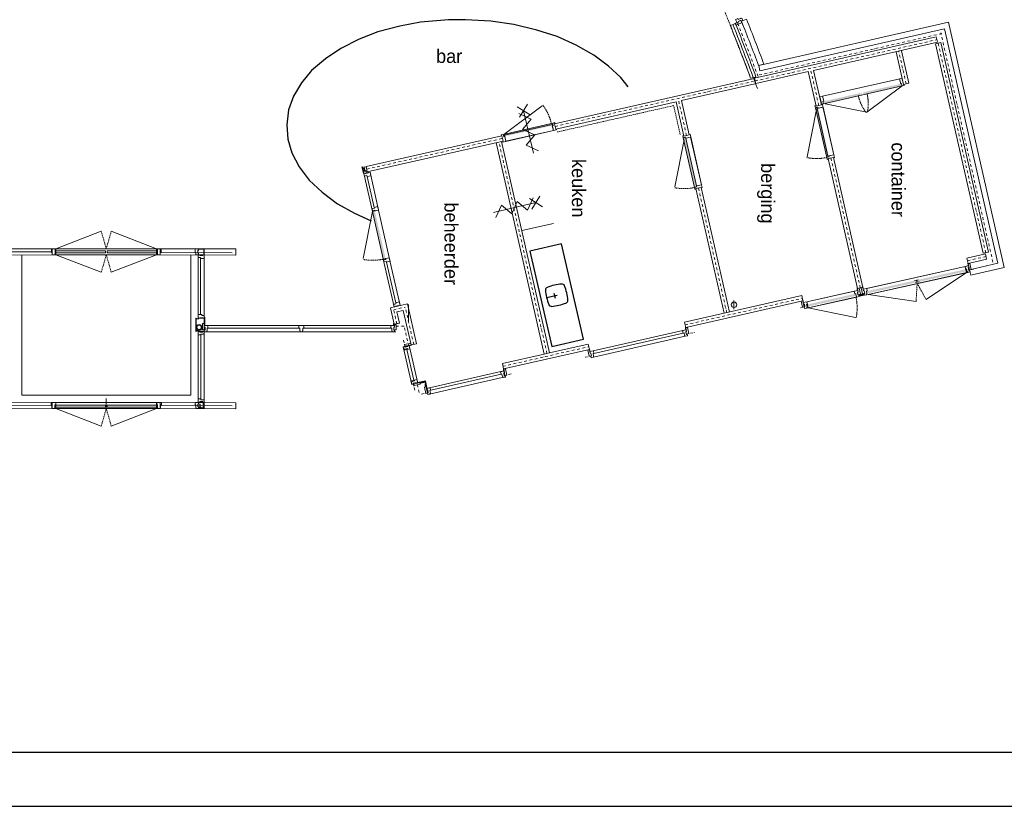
# Model space of a CAD drawing. Extents: x 0 to 84100, y 0 to 59400.
# Tile 4 of 15: x 44946 to 63097, y 0 to 14502. Entities that reach past the tile are written whole.
import ezdxf

# ---------------------------------------------------------------- set-up
doc = ezdxf.new("R2010")
doc.units = 0
doc.header["$LTSCALE"] = 100
for name, pattern in [('DASHDOT', [1, 0.5, -0.25, 0, -0.25]), ('DASHED', [0.75, 0.5, -0.25]), ('HIDDEN', [0.375, 0.25, -0.125])]:
    doc.linetypes.add(name, pattern=pattern)
doc.layers.get('0').update_dxf_attribs({"linetype": 'CONTINUOUS'})
for name, color, linetype in [('AL$1A---_ALGEMEEN', 8, 'CONTINUOUS'), ('AL22----', 7, 'CONTINUOUS'), ('AL73----', 7, 'CONTINUOUS'), ('BL$2----', 7, 'CONTINUOUS')]:
    doc.layers.add(name, color=color, linetype=linetype)
doc.styles.add('BURO-025', font='burofont.shx', dxfattribs={"height": 250})

# ---------------------------------------------------------------- blocks, each defined once
blk = doc.blocks.new('A1-HOR')
at = {"linetype": 'Continuous'}
for p, q in [((10, 10), (831, 10)), ((0, 0), (841, 0))]:
    blk.add_line(p, q, dxfattribs=at)
blk = doc.blocks.new('12STPS')
at = {"layer": 'AL$1A---_ALGEMEEN', "color": 0, "linetype": 'Continuous', "lineweight": 0}
for p, q in [((-500.1, 500.6), (495.6, 499.4)), ((-500, -499.7), (495.5, -499.8))]:
    blk.add_line(p, q, dxfattribs=at)
blk = doc.blocks.new('12004S')
at = {"layer": 'AL$1A---_ALGEMEEN', "color": 0, "linetype": 'Continuous', "lineweight": 0}
blk.add_line((0, 0), (902, 400), dxfattribs=at)
at = {"layer": 'AL$1A---_ALGEMEEN', "color": 0, "linetype": 'HIDDEN', "lineweight": 0}
blk.add_arc((2, 0), 1000, 0, 23.9625, dxfattribs=at)
blk = doc.blocks.new('12FRMS')
at = {"layer": 'AL$1A---_ALGEMEEN', "color": 0, "linetype": 'Continuous', "lineweight": 0}
blk.add_lwpolyline([(-1, -499.5), (-1.6, 500.7), (1000, 501), (1000.6, -499.2)], close=True, dxfattribs=at)
blk = doc.blocks.new('14GLSS')
at = {"layer": 'AL$1A---_ALGEMEEN', "color": 0, "linetype": 'Continuous', "lineweight": 0}
blk.add_line((0, 0), (1317.8, 45.1), dxfattribs=at)
blk = doc.blocks.new('14FRBS')
at = {"layer": 'AL$1A---_ALGEMEEN', "color": 0, "linetype": 'Continuous', "lineweight": 0}
for points in [[(0, 0), (0, 499.7), (1280.3, 545), (1280.4, 44.3)], [(0, 0), (0, -499.7), (1280.3, -455.4), (1280.4, 44.3)]]:
    blk.add_lwpolyline(points, dxfattribs=at)
blk = doc.blocks.new('14FRSS')
at = {"layer": 'AL$1A---_ALGEMEEN', "color": 0, "linetype": 'Continuous', "lineweight": 0}
blk.add_lwpolyline([(0, -500), (1000, -500), (1000, 500), (0, 500)], close=True, dxfattribs=at)
blk = doc.blocks.new('13005S')
at = {"layer": 'AL$1A---_ALGEMEEN', "color": 0, "linetype": 'Continuous', "lineweight": 0}
blk.add_line((0, 0), (900, 346.1), dxfattribs=at)
at = {"layer": 'AL$1A---_ALGEMEEN', "color": 0, "linetype": 'HIDDEN', "lineweight": 0}
blk.add_line((900, 346.1), (1000, 0), dxfattribs=at)
blk = doc.blocks.new('13FRMS')
at = {"layer": 'AL$1A---_ALGEMEEN', "color": 0, "linetype": 'Continuous', "lineweight": 0}
blk.add_lwpolyline([(-0.7, -500.7), (-0.4, 499.7), (999.7, 499.9), (999.2, -499.7)], close=True, dxfattribs=at)
blk = doc.blocks.new('13STPS')
at = {"layer": 'AL$1A---_ALGEMEEN', "color": 0, "linetype": 'Continuous', "lineweight": 0}
for p, q in [((-502.2, 499.4), (499.4, 500.4)), ((-502.2, -500.2), (499.5, -499.2))]:
    blk.add_line(p, q, dxfattribs=at)
blk = doc.blocks.new('*O22')
at = {"layer": 'AL$1A---_ALGEMEEN', "color": 0, "linetype": 'Continuous', "lineweight": 0}
for p, q in [((-449.7, -60.1), (428.9, 135.3)), ((-446.9, -176.3), (475.6, 28.9))]:
    blk.add_line(p, q, dxfattribs=at)
for points in [[(495.8, 69.2), (540.7, 79.2), (515.7, 191.4), (484.5, 184.5), (498.8, 120), (485.2, 117)], [(492.4, 149.4), (428.9, 135.3), (427.4, 132.9), (437.1, 88.9), (453.7, 92.6), (464.6, 43.8), (465.8, 43), (470.2, 44), (473.2, 30.4), (475.6, 28.9), (517, 38.1), (510.6, 67.3), (496.9, 64.3), (485.2, 117), (498.8, 120)], [(-482.3, -148.3), (-527.2, -158.3), (-552.2, -46), (-520.9, -39), (-506.6, -103.5), (-492.9, -100.5)], [(-513.1, -74.2), (-449.7, -60.1), (-447.3, -61.6), (-437.5, -105.5), (-454.1, -109.3), (-443.3, -158), (-444.1, -159.2), (-448.4, -160.2), (-445.3, -173.9), (-446.9, -176.3), (-488.4, -185.5), (-494.9, -156.2), (-481.3, -153.1), (-492.9, -100.5), (-506.6, -103.5)]]:
    blk.add_lwpolyline(points, close=True, dxfattribs=at)
for points in [[(492.4, 149.4), (480.2, 204), (476.7, 145.9), (469.1, 198.5)], [(460.9, 51.1), (452.2, 90.3), (-443, -149.8), (-451.8, -110.8)], [(-513.1, -74.2), (-525.3, -19.5), (-497.5, -70.8), (-512.9, -19.9)]]:
    blk.add_solid(points, dxfattribs=at)
blk = doc.blocks.new('*O24')
at = {"layer": 'AL$1A---_ALGEMEEN', "color": 0, "linetype": 'Continuous', "lineweight": 0}
for p, q in [((-918, -174.4), (900.6, 230.1)), ((-915.3, -290.6), (947.3, 123.7))]:
    blk.add_line(p, q, dxfattribs=at)
at = {"layer": 'AL$1A---_ALGEMEEN', "color": 0, "linetype": 'DASHED', "lineweight": 0}
for p, q in [((1054.1, 180.4), (973.8, 162.5)), ((-1036.1, -284.4), (-955.8, -266.6))]:
    blk.add_line(p, q, dxfattribs=at)
at = {"layer": 'AL$1A---_ALGEMEEN', "color": 0, "linetype": 'Continuous', "lineweight": 0}
for points in [[(964, 244.2), (900.6, 230.1), (899, 227.7), (908.7, 183.7), (925.4, 187.5), (936.2, 138.6), (937.4, 137.8), (941.8, 138.8), (944.9, 125.2), (947.3, 123.7), (988.7, 132.9), (982.2, 162.2), (968.5, 159.1), (956.9, 211.8), (970.5, 214.9)], [(967.4, 164), (1012.4, 174), (987.4, 286.3), (956.2, 279.3), (970.5, 214.9), (956.9, 211.8)], [(-950.6, -262.6), (-995.6, -272.5), (-1020.6, -160.3), (-989.3, -153.4), (-974.9, -217.8), (-961.3, -214.8)], [(-981.5, -188.5), (-918, -174.4), (-915.6, -175.9), (-905.8, -219.8), (-922.4, -223.6), (-911.6, -272.3), (-912.4, -273.5), (-916.8, -274.5), (-913.7, -288.2), (-915.3, -290.6), (-956.7, -299.8), (-963.3, -270.5), (-949.6, -267.4), (-961.3, -214.8), (-974.9, -217.8)]]:
    blk.add_lwpolyline(points, close=True, dxfattribs=at)
for points in [[(932.6, 146), (923.8, 185.1), (25.7, -55.7), (17, -16.7)], [(964, 244.2), (951.9, 298.8), (948.4, 240.7), (940.7, 293.3)], [(-981.5, -188.5), (-993.6, -133.8), (-965.9, -185.1), (-981.2, -134.2)], [(0.3, -61.3), (-8.3, -22.2), (-911.4, -264.1), (-920.1, -225.1)]]:
    blk.add_solid(points, dxfattribs=at)
blk = doc.blocks.new('*O23')
at = {"layer": 'AL$1A---_ALGEMEEN', "color": 0, "linetype": 'Continuous', "lineweight": 0}
for p, q in [((-34.1, -26.6), (34.2, -11.3)), ((-16.8, -66.4), (51.5, -51.2)), ((9.1, -59.6), (0, -19)), ((8.4, -18.1), (17.4, -58.8))]:
    blk.add_line(p, q, dxfattribs=at)
blk.add_blockref('*O24', (0, 0), dxfattribs=at)
blk = doc.blocks.new('*O27')
at = {"layer": 'AL$1A---_ALGEMEEN', "color": 0, "linetype": 'Continuous', "lineweight": 0}
for p, q in [((-472.7, -36.1), (442, 171.7)), ((-425.3, -167.9), (456.2, 32.4))]:
    blk.add_line(p, q, dxfattribs=at)
for points in [[(508.8, 44.3), (456.2, 32.4), (453.8, 33.9), (433.4, 123.6), (450, 127.4), (443.8, 154.7), (443.6, 155.6), (443.6, 155.6), (440.5, 169.3), (442, 171.7), (478.1, 179.9), (482.3, 161.3), (473.5, 159.4), (495.9, 60.9), (504.6, 62.9)], [(-478, -179.9), (-425.3, -167.9), (-423.8, -165.5), (-444.2, -75.8), (-460.8, -79.6), (-467, -52.3), (-467.2, -51.3), (-467.2, -51.3), (-470.3, -37.6), (-472.7, -36.1), (-508.8, -44.3), (-504.6, -62.9), (-495.8, -60.9), (-473.4, -159.4), (-482.2, -161.4)]]:
    blk.add_lwpolyline(points, close=True, dxfattribs=at)
blk.add_solid([(438.7, 167.9), (447.6, 128.9), (-468.2, -38.2), (-459.3, -77.2)], dxfattribs=at)
blk = doc.blocks.new('*O28')
at = {"layer": 'AL$1A---_ALGEMEEN', "color": 0, "linetype": 'Continuous', "lineweight": 0}
for p, q in [((36.1, -472.7), (-171.7, 442)), ((167.9, -425.3), (-32.4, 456.2))]:
    blk.add_line(p, q, dxfattribs=at)
for points in [[(-44.3, 508.8), (-32.4, 456.2), (-33.9, 453.8), (-123.6, 433.4), (-127.4, 450), (-154.7, 443.8), (-155.6, 443.6), (-155.6, 443.6), (-169.3, 440.5), (-171.7, 442), (-179.9, 478.1), (-161.3, 482.3), (-159.4, 473.5), (-60.9, 495.9), (-62.9, 504.6)], [(179.9, -478), (167.9, -425.3), (165.5, -423.8), (75.8, -444.2), (79.6, -460.8), (52.3, -467), (51.3, -467.2), (51.3, -467.2), (37.6, -470.3), (36.1, -472.7), (44.3, -508.8), (62.9, -504.6), (60.9, -495.8), (159.4, -473.4), (161.4, -482.2)]]:
    blk.add_lwpolyline(points, close=True, dxfattribs=at)
blk.add_solid([(-167.9, 438.7), (-128.9, 447.6), (38.2, -468.2), (77.2, -459.3)], dxfattribs=at)
blk = doc.blocks.new('*O29')
at = {"layer": 'AL$1A---_ALGEMEEN', "color": 0, "linetype": 'Continuous', "lineweight": 0}
for p, q in [((36.1, -472.7), (-171.7, 442)), ((167.9, -425.3), (-32.4, 456.2))]:
    blk.add_line(p, q, dxfattribs=at)
for points in [[(-44.3, 508.8), (-32.4, 456.2), (-33.9, 453.8), (-123.6, 433.4), (-127.4, 450), (-154.7, 443.8), (-155.6, 443.6), (-155.6, 443.6), (-169.3, 440.5), (-171.7, 442), (-179.9, 478.1), (-161.3, 482.3), (-159.4, 473.5), (-60.9, 495.9), (-62.9, 504.6)], [(179.9, -478), (167.9, -425.3), (165.5, -423.8), (75.8, -444.2), (79.6, -460.8), (52.3, -467), (51.3, -467.2), (51.3, -467.2), (37.6, -470.3), (36.1, -472.7), (44.3, -508.8), (62.9, -504.6), (60.9, -495.8), (159.4, -473.4), (161.4, -482.2)]]:
    blk.add_lwpolyline(points, close=True, dxfattribs=at)
blk.add_solid([(-167.9, 438.7), (-128.9, 447.6), (38.2, -468.2), (77.2, -459.3)], dxfattribs=at)
blk = doc.blocks.new('*O98')
at = {"layer": 'AL$1A---_ALGEMEEN', "color": 0, "linetype": 'Continuous', "lineweight": 0}
for p, q in [((-848.2, -163), (799.8, 211.4)), ((-844.9, -279.2), (847, 105.2)), ((-835.8, -208.4), (810.2, 165.6))]:
    blk.add_line(p, q, dxfattribs=at)
at = {"layer": 'AL$1A---_ALGEMEEN', "color": 0, "linetype": 'DASHED', "lineweight": 0}
for p, q in [((870.3, 144), (1021, 178.2)), ((-882.9, -254.2), (-997.9, -280.3))]:
    blk.add_line(p, q, dxfattribs=at)
at = {"layer": 'AL$1A---_ALGEMEEN', "color": 0, "linetype": 'Continuous', "lineweight": 0}
for points in [[(863.2, 225.8), (799.8, 211.4), (798.3, 209), (808.3, 165.1), (824.9, 168.9), (835.9, 120.1), (837.1, 119.4), (841.5, 120.4), (844.6, 106.7), (847, 105.2), (888.5, 114.6), (881.8, 143.9), (868.2, 140.8), (856.2, 193.5), (869.9, 196.6)], [(867.1, 145.7), (911.9, 155.9), (886.4, 268), (855.2, 260.9), (869.9, 196.6), (856.2, 193.5)], [(-880.4, -251.3), (-925.3, -261.5), (-950.7, -149.4), (-919.5, -142.3), (-904.9, -206.7), (-891.3, -203.6)], [(-911.6, -177.4), (-848.2, -163), (-845.8, -164.5), (-835.8, -208.4), (-852.4, -212.2), (-841.3, -260.9), (-842.1, -262.1), (-846.5, -263.1), (-843.4, -276.8), (-844.9, -279.2), (-886.3, -288.6), (-893, -259.3), (-879.3, -256.2), (-891.3, -203.6), (-904.9, -206.7)]]:
    blk.add_lwpolyline(points, close=True, dxfattribs=at)
for points in [[(863.2, 225.8), (850.8, 280.4), (847.6, 222.3), (839.8, 274.8)], [(-911.6, -177.4), (-924, -122.8), (-896, -173.9), (-911.6, -123.1)]]:
    blk.add_solid(points, dxfattribs=at)
blk = doc.blocks.new('13004S')
at = {"layer": 'AL$1A---_ALGEMEEN', "color": 0, "linetype": 'Continuous', "lineweight": 0}
blk.add_line((0, 0), (899, 400), dxfattribs=at)
at = {"layer": 'AL$1A---_ALGEMEEN', "color": 0, "linetype": 'HIDDEN', "lineweight": 0}
blk.add_arc((-1, 0), 1000, 359.9998, 23.9623, dxfattribs=at)
blk = doc.blocks.new('*O104')
at = {"layer": 'AL$1A---_ALGEMEEN', "color": 0, "linetype": 'Continuous', "lineweight": 0}
for p, q in [((-764.2, 68.3), (659.6, 391.8)), ((-768, -75.1), (706.9, 260))]:
    blk.add_line(p, q, dxfattribs=at)
for points in [[(703.4, 401.7), (659.6, 391.8), (658.1, 389.4), (678.4, 299.7), (695, 303.4), (701.2, 276.1), (701.4, 275.1), (701.4, 275.1), (704.5, 261.5), (706.9, 260), (743, 268.2), (738.8, 286.7), (730, 284.7), (707.7, 383.2), (707.7, 383.2)], [(-816.8, 56.3), (-764.2, 68.3), (-761.8, 66.8), (-741.4, -22.9), (-758, -26.7), (-751.8, -54), (-751.5, -55), (-751.5, -55), (-748.4, -68.6), (-749.9, -71), (-786, -79.2), (-790.2, -60.7), (-781.5, -58.7), (-803.8, 39.8), (-812.6, 37.8)]]:
    blk.add_lwpolyline(points, close=True, dxfattribs=at)
for points in [[(702.4, 262), (693.5, 301), (-9.5, 100.3), (-18.4, 139.3)], [(-34.8, 94.5), (-43.7, 133.5), (-746.7, -67.2), (-755.6, -28.2)]]:
    blk.add_solid(points, dxfattribs=at)
at = {"layer": 'AL$1A---_ALGEMEEN', "color": 0, "linetype": 'Continuous', "lineweight": 0, "xscale": 0.8267558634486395, "zscale": 0.8267550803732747}
for p, yscale, rotation in [((702.4, 262), 0.8267558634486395, 192.8001179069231), ((-746.7, -67.2), -0.8267558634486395, 12.80011790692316)]:
    blk.add_blockref('13004S', p, dxfattribs=dict(at, yscale=yscale, rotation=rotation))
blk = doc.blocks.new('114-37A')
at = {"color": 0, "linetype": 'Continuous'}
for p, q in [((900, 600), (-900, 600)), ((-900, 600), (-900, 0)), ((900, 0), (900, 600)), ((-50, 260), (50, 260)), ((0, 110), (0, 310)), ((-900, 0), (900, 0))]:
    blk.add_line(p, q, dxfattribs=at)
for centre, radius, start, end in [((722, 300), 912, 171.3225, 188.6775), ((-130, 430), 50, 98.6775, 171.3225), ((0, -422), 913, 81.3225, 98.6775), ((130, 430), 50, 8.6775, 81.3225), ((-722, 300), 912, 351.3225, 8.6775), ((-130, 170), 50, 188.6775, 261.3225), ((0, 1022), 912, 261.3225, 278.6775), ((130, 170), 50, 278.6775, 351.3225)]:
    blk.add_arc(centre, radius, start, end, dxfattribs=at)

msp = doc.modelspace()

# ---------------------------------------------------------------- linework, layer by layer
at = {"layer": 'AL$1A---_ALGEMEEN', "linetype": 'Continuous', "lineweight": 0}
for p, q in [((58047, 14394), (58140, 14430)), ((58252, 14475), (58345, 14512)), ((58495, 13422), (61844, 14183)), ((61866, 14085), (61844, 14183)), ((59582, 13566), (61866, 14085)), ((59582, 13566), (61866, 14085)), ((61927, 14079), (61830, 14057)), ((62707, 10195), (61830, 14057)), ((62805, 10217), (61927, 14079)), ((61240, 13307), (61104, 13906)), ((61337, 13329), (61201, 13928)), ((58665, 13681), (58567, 13658)), ((58519, 13444), (58420, 13422)), ((58517, 13324), (59484, 13544)), ((59628, 12910), (59484, 13544)), ((59726, 12932), (59582, 13566)), ((54805, 12584), (58461, 13414)), ((57144, 13012), (58497, 13320)), ((58517, 13324), (58495, 13422)), ((61337, 13329), (61240, 13307)), ((54355, 12748), (54115, 12897)), ((54310, 12942), (54160, 12702)), ((54827, 12486), (57046, 12990)), ((57190, 12356), (57046, 12990)), ((57288, 12378), (57144, 13012)), ((59726, 12932), (59628, 12910)), ((54416, 12043), (54235, 12822)), ((54827, 12486), (54805, 12584)), ((54805, 12584), (54827, 12486)), ((51332, 11795), (53836, 12363)), ((53858, 12265), (53836, 12363)), ((57288, 12378), (57190, 12356)), ((51354, 11697), (53858, 12265)), ((54617, 8337), (53731, 12236)), ((54715, 8359), (53829, 12259)), ((59950, 11963), (59853, 11941)), ((60393, 9545), (59853, 11941)), ((60491, 9567), (59950, 11963)), ((51256, 11786), (51281, 11673)), ((51265, 11788), (51291, 11675)), ((51265, 11788), (51338, 11689)), ((51291, 11675), (51311, 11795)), ((51354, 11697), (51332, 11795)), ((51352, 11611), (51481, 11042)), ((57508, 11409), (57410, 11387)), ((57932, 9090), (57410, 11387)), ((58030, 9112), (57508, 11409)), ((53682, 10948), (54461, 11129)), ((54581, 11054), (54341, 11204)), ((54386, 11009), (54536, 11249)), ((54202, 10617), (54785, 10747)), ((48349, 10280), (48245, 10280)), ((48349, 10280), (48245, 10280)), ((48348, 10280), (48348, 10166)), ((48349, 10166), (48349, 10280)), ((48349, 10280), (48349, 10166)), ((62409, 10106), (62749, 10184)), ((62805, 10217), (62707, 10195)), ((62771, 10086), (62749, 10184)), ((44985, 7582), (44985, 10164)), ((48099, 7582), (48099, 10164)), ((48280, 10099), (48280, 9066)), ((51707, 10033), (51878, 9283)), ((62431, 10009), (62409, 10106)), ((62431, 10009), (62771, 10086)), ((60393, 9546), (60490, 9568)), ((60491, 9567), (60393, 9545)), ((51780, 9192), (52092, 9263)), ((52259, 8528), (52092, 9263)), ((57202, 8925), (59363, 9415)), ((57224, 8827), (59385, 9317)), ((58114, 9325), (58114, 9166)), ((59385, 9317), (59363, 9415)), ((51850, 8887), (51780, 9192)), ((51900, 9116), (52017, 9143)), ((51947, 8909), (51900, 9116)), ((52162, 8506), (52017, 9143)), ((52113, 8936), (52113, 9249)), ((48349, 8999), (48349, 8756)), ((48349, 8999), (48349, 8756)), ((51947, 8909), (51844, 8885)), ((51846, 8902), (51854, 8867)), ((51947, 8909), (51850, 8887)), ((57224, 8827), (57202, 8925)), ((48349, 8856), (48349, 8756)), ((48382, 8749), (51816, 8749)), ((48415, 8863), (51789, 8863)), ((50093, 8816), (48416, 8816)), ((51796, 8816), (50183, 8816)), ((51844, 8885), (51844, 8866)), ((51849, 8749), (51881, 8749)), ((48282, 7513), (48282, 8689)), ((52213, 7856), (52085, 8420)), ((52259, 8528), (52162, 8506)), ((53866, 8063), (55448, 8424)), ((54715, 8359), (54617, 8337)), ((54714, 8359), (55426, 8521)), ((55448, 8424), (55426, 8521)), ((53844, 8161), (54617, 8337)), ((53866, 8063), (53844, 8161)), ((48099, 7582), (44985, 7582)), ((46542, 7332), (46542, 7517)), ((48349, 7446), (48349, 7332)), ((48349, 7446), (48349, 7332)), ((48349, 7332), (48245, 7332)), ((48349, 7332), (48245, 7332))]:
    msp.add_line(p, q, dxfattribs=at)
at = {"layer": 'AL$1A---_ALGEMEEN', "linetype": 'DASHED', "lineweight": 0}
for p, q in [((58240, 14486), (58288, 14378)), ((60487, 9446), (60407, 9428)), ((59337, 9190), (59417, 9208)), ((52049, 8470), (52020, 8595)), ((53882, 7944), (54007, 7972)), ((52202, 7796), (52230, 7671)), ((52475, 7624), (52350, 7596))]:
    msp.add_line(p, q, dxfattribs=at)
at = {"layer": 'AL$1A---_ALGEMEEN', "linetype": 'DASHDOT', "lineweight": 0}
for p, q in [((58578, 13482), (61968, 14252)), ((62887, 10031), (61927, 14259)), ((58506, 13373), (61855, 14134)), ((62756, 10206), (61878, 14068)), ((61288, 13318), (61152, 13917)), ((59677, 12921), (59533, 13555)), ((54816, 12535), (58479, 13367)), ((57239, 12367), (57095, 13001)), ((51343, 11746), (53847, 12314)), ((54666, 8348), (53780, 12248)), ((60442, 9556), (59901, 11952)), ((57981, 9101), (57459, 11398)), ((62420, 10058), (62760, 10135)), ((57213, 8876), (59374, 9366)), ((51840, 9154), (52054, 9203)), ((51898, 8898), (51840, 9154)), ((52210, 8517), (52054, 9203)), ((51882, 8853), (52056, 8853)), ((52117, 8482), (52030, 8862)), ((53855, 8112), (55437, 8473)), ((52310, 7628), (52272, 7799))]:
    msp.add_line(p, q, dxfattribs=at)
at = {"layer": 'AL$1A---_ALGEMEEN', "linetype": 'Continuous', "lineweight": 0}
for points in [[(58170, 14443), (58144, 14503), (58145, 14505), (58187, 14523), (58193, 14508), (58239, 14528), (58241, 14527), (58242, 14523), (58255, 14529), (58258, 14528), (58275, 14489), (58247, 14477), (58242, 14490), (58192, 14468), (58198, 14455)], [(58237, 14488), (58256, 14445), (58150, 14399), (58137, 14429), (58198, 14455), (58192, 14468)], [(62479, 9794), (63094, 9934), (62068, 14454), (58570, 13659), (58592, 13561), (61992, 14334), (62975, 10010), (62457, 9892)], [(59648, 12867), (59760, 12892), (59956, 12013), (59845, 11988)], [(54763, 12568), (53884, 12372), (53909, 12260), (54787, 12457)], [(57228, 12317), (57315, 12336), (57512, 11458), (57425, 11438)], [(51404, 11692), (51418, 11628), (51417, 11626), (51352, 11611), (51348, 11627), (51321, 11621), (51306, 11618), (51303, 11619), (51293, 11666), (51322, 11673), (51324, 11664), (51377, 11676), (51375, 11685)], [(51562, 10994), (51549, 11055), (51546, 11057), (51481, 11042), (51485, 11025), (51457, 11019), (51443, 11016), (51441, 11013), (51448, 10985), (51450, 10984), (51492, 10993), (51496, 10977), (51561, 10991)], [(45597, 10280), (45532, 10280), (45530, 10278), (45530, 10211), (45547, 10211), (45547, 10183), (45547, 10168), (45549, 10166), (45597, 10166), (45597, 10196), (45597, 10196), (45597, 10250), (45597, 10250)], [(45598, 10203), (46528, 10203), (46528, 10243), (45598, 10243)], [(45614, 10280), (45614, 10166), (47470, 10166), (47470, 10280)], [(47486, 10203), (46556, 10203), (46556, 10243), (47486, 10243)], [(47487, 10280), (47552, 10280), (47554, 10278), (47554, 10211), (47537, 10211), (47537, 10183), (47537, 10168), (47535, 10166), (47487, 10166), (47487, 10196), (47487, 10196), (47487, 10250), (47487, 10250)], [(48245, 10280), (48180, 10280), (48178, 10278), (48178, 10211), (48195, 10211), (48195, 10183), (48195, 10168), (48197, 10166), (48245, 10166), (48245, 10196), (48231, 10196), (48231, 10250), (48245, 10250)], [(48316, 10152), (48316, 10166), (48338, 10166), (48338, 10269), (48245, 10269), (48245, 10247), (48231, 10247), (48231, 10196), (48245, 10196), (48245, 10166), (48265, 10166), (48265, 10152)], [(48349, 10166), (48349, 10101), (48347, 10099), (48280, 10099), (48280, 10116), (48252, 10116), (48237, 10116), (48235, 10118), (48235, 10166), (48265, 10166), (48265, 10152), (48319, 10152), (48319, 10166)], [(51774, 10050), (51760, 10112), (51758, 10113), (51692, 10098), (51696, 10082), (51669, 10075), (51654, 10072), (51653, 10070), (51659, 10041), (51661, 10040), (51703, 10049), (51707, 10033), (51772, 10048)], [(51960, 9233), (51945, 9296), (51943, 9298), (51878, 9283), (51881, 9266), (51854, 9260), (51839, 9257), (51838, 9254), (51849, 9207), (51878, 9214), (51876, 9223), (51928, 9235), (51930, 9226)], [(60428, 9413), (60430, 9403), (60511, 9421), (60509, 9431)], [(48200, 8756), (48190, 8756), (48190, 8999), (48200, 8999)], [(48235, 8999), (48235, 9064), (48237, 9066), (48304, 9066), (48304, 9049), (48332, 9049), (48347, 9049), (48349, 9047), (48349, 8999), (48319, 8999), (48319, 9008), (48265, 9008), (48265, 8999)], [(48363, 8784), (48317, 8784), (48317, 8898), (48349, 8898), (48349, 8833), (48363, 8833)], [(48349, 8863), (48359, 8863), (48359, 9016), (48349, 9016)], [(51854, 8867), (51850, 8884), (51846, 8902), (51835, 8896), (51838, 8863)], [(48235, 8756), (48235, 8691), (48237, 8689), (48282, 8689), (48282, 8706), (48332, 8706), (48333, 8707), (48333, 8712), (48347, 8712), (48349, 8714), (48349, 8756), (48319, 8756), (48319, 8742), (48265, 8742), (48265, 8756)], [(48268, 8742), (48268, 8784), (48349, 8784), (48349, 8756), (48319, 8756), (48319, 8742)], [(48349, 8863), (48414, 8863), (48416, 8861), (48416, 8816), (48399, 8816), (48399, 8766), (48398, 8765), (48393, 8765), (48393, 8751), (48391, 8749), (48349, 8749), (48349, 8779), (48363, 8779), (48363, 8833), (48349, 8833)], [(50181, 8863), (50095, 8863), (50093, 8861), (50093, 8816), (50110, 8816), (50110, 8766), (50111, 8765), (50115, 8765), (50115, 8751), (50117, 8749), (50158, 8749), (50160, 8751), (50160, 8765), (50164, 8765), (50166, 8766), (50166, 8816), (50183, 8816), (50183, 8861)], [(51854, 8863), (51789, 8863), (51787, 8861), (51787, 8816), (51804, 8816), (51804, 8766), (51805, 8765), (51810, 8765), (51810, 8751), (51812, 8749), (51854, 8749), (51854, 8779), (51840, 8779), (51840, 8833), (51854, 8833)], [(51840, 8784), (51886, 8784), (51886, 8879), (51854, 8879), (51854, 8833), (51840, 8833)], [(52052, 8467), (52042, 8512), (52154, 8537), (52161, 8506), (52097, 8491), (52100, 8478)], [(52015, 8473), (52030, 8408), (52141, 8433), (52126, 8498)], [(52126, 8498), (52141, 8435), (52139, 8432), (52095, 8422), (52092, 8439), (52043, 8428), (52042, 8429), (52041, 8433), (52027, 8430), (52025, 8431), (52015, 8473), (52044, 8480), (52048, 8466), (52100, 8478), (52097, 8492)], [(53875, 8026), (53811, 8011), (53810, 8009), (53820, 7965), (53836, 7969), (53847, 7920), (53848, 7919), (53853, 7920), (53856, 7907), (53858, 7905), (53900, 7914), (53893, 7944), (53879, 7941), (53868, 7993), (53881, 7996)], [(53879, 7941), (53924, 7951), (53899, 8063), (53868, 8056), (53882, 7991), (53869, 7988)], [(52173, 7778), (52158, 7844), (52269, 7869), (52284, 7803)], [(52284, 7804), (52270, 7867), (52267, 7869), (52223, 7859), (52227, 7842), (52178, 7831), (52178, 7830), (52179, 7825), (52165, 7822), (52163, 7820), (52173, 7778), (52202, 7785), (52199, 7799), (52252, 7811), (52255, 7797)], [(52204, 7800), (52214, 7755), (52326, 7780), (52319, 7812), (52255, 7797), (52252, 7811)], [(52479, 7622), (52434, 7612), (52408, 7724), (52440, 7732), (52454, 7667), (52468, 7670)], [(52447, 7701), (52510, 7716), (52512, 7714), (52522, 7670), (52506, 7666), (52517, 7618), (52516, 7617), (52512, 7615), (52515, 7602), (52513, 7599), (52472, 7590), (52465, 7619), (52479, 7622), (52467, 7675), (52453, 7672)], [(45525, 7446), (45611, 7446), (45613, 7444), (45613, 7399), (45596, 7399), (45596, 7349), (45595, 7348), (45591, 7348), (45591, 7334), (45589, 7332), (45548, 7332), (45546, 7334), (45546, 7348), (45542, 7348), (45540, 7349), (45540, 7399), (45523, 7399), (45523, 7444)], [(45614, 7446), (45614, 7332), (47470, 7332), (47470, 7446)], [(47559, 7446), (47473, 7446), (47471, 7444), (47471, 7399), (47488, 7399), (47488, 7349), (47489, 7348), (47493, 7348), (47493, 7334), (47495, 7332), (47536, 7332), (47538, 7334), (47538, 7348), (47542, 7348), (47544, 7349), (47544, 7399), (47561, 7399), (47561, 7444)], [(48245, 7446), (48180, 7446), (48178, 7444), (48178, 7399), (48195, 7399), (48195, 7349), (48196, 7348), (48200, 7348), (48200, 7334), (48202, 7332), (48245, 7332), (48245, 7362), (48231, 7362), (48231, 7416), (48245, 7416)], [(48316, 7460), (48316, 7446), (48338, 7446), (48338, 7343), (48245, 7343), (48245, 7365), (48231, 7365), (48231, 7416), (48245, 7416), (48245, 7446), (48265, 7446), (48265, 7460)], [(48235, 7446), (48235, 7511), (48237, 7513), (48282, 7513), (48282, 7496), (48332, 7496), (48333, 7495), (48333, 7491), (48347, 7491), (48349, 7489), (48349, 7446), (48319, 7446), (48319, 7460), (48265, 7460), (48265, 7446)], [(45598, 7397), (46528, 7397), (46528, 7357), (45598, 7357)], [(47486, 7397), (46556, 7397), (46556, 7357), (47486, 7357)], [(48231, 7365), (48275, 7365), (48275, 7416), (48245, 7416), (48245, 7416), (48231, 7416)], [(48255, 7343), (48255, 7333), (48338, 7333), (48338, 7343)], [(48338, 7333), (48348, 7333), (48348, 7436), (48338, 7436)]]:
    msp.add_lwpolyline(points, close=True, dxfattribs=at)
at = {"layer": 'AL$1A---_ALGEMEEN', "linetype": 'HIDDEN', "lineweight": 0}
msp.add_lwpolyline([(57123, 12387), (57001, 12918), (54850, 12430)], dxfattribs=at)
at = {"layer": 'AL$1A---_ALGEMEEN', "linetype": 'Continuous', "lineweight": 0}
for points in [[(54145, 12770), (54373, 12670), (54213, 12478), (54441, 12377), (54281, 12186), (54509, 12085)], [(51348, 11679), (51293, 11666), (51452, 10967), (51507, 10979)], [(51348, 11679), (51404, 11692), (51563, 10992), (51507, 10979)], [(54409, 11220), (54308, 10991), (54117, 11152), (54016, 10923), (53825, 11084), (53724, 10855)], [(48292, 10166), (48235, 10166), (48235, 8999), (48269, 8999)], [(48292, 10166), (48349, 10166), (48349, 8999), (48319, 8999)], [(51704, 10101), (51648, 10089), (51849, 9208), (51904, 9220)], [(51704, 10101), (51760, 10114), (51960, 9233), (51904, 9220)], [(48292, 7446), (48235, 7446), (48235, 8756), (48292, 8756)], [(48292, 7446), (48349, 7446), (48349, 8756), (48292, 8756)], [(52228, 7791), (52173, 7778), (52015, 8473), (52071, 8486)], [(52228, 7791), (52284, 7803), (52126, 8498), (52071, 8486)], [(52281, 7813), (52424, 7846), (52459, 7693)], [(52284, 7804), (52416, 7834), (52449, 7691)]]:
    msp.add_lwpolyline(points, dxfattribs=at)
at = {"layer": 'AL$1A---_ALGEMEEN', "linetype": 'Continuous', "lineweight": 0, "extrusion": (0, 0, -1)}
msp.add_circle((-58114, 9246), 50, dxfattribs=at)
at = {"layer": 'AL$1A---_ALGEMEEN', "linetype": 'Continuous', "lineweight": 0}
for radius in [50, 45.1, 40]:
    msp.add_circle((48254, 8832), radius, dxfattribs=at)
at = {"layer": 'AL$1A---_ALGEMEEN', "linetype": 'HIDDEN', "lineweight": 0}
msp.add_arc((12592, -3629), 48898, 20.4067, 25.6031, dxfattribs=at)
at = {"layer": 'AL$1A---_ALGEMEEN', "linetype": 'Continuous', "lineweight": 0}
for radius, start in [(48898, 20.4091), (48948, 20.1491), (48998, 20.3931), (49118, 20.6073), (49218, 20.5914)]:
    msp.add_arc((12592, -3629), radius, start, 21.6283, dxfattribs=at)
at = {"layer": 'AL$1A---_ALGEMEEN', "linetype": 'DASHDOT', "lineweight": 0}
msp.add_arc((12592, -3629), 49038, 20.3867, 21.6456, dxfattribs=at)
at = {"layer": 'AL$1A---_ALGEMEEN', "linetype": 'Continuous', "lineweight": 0}
for points in [[(58170, 14443), (58119, 14421), (58164, 14458), (58117, 14433)], [(51265, 11788), (51256, 11786), (51291, 11675), (51281, 11673)], [(51656, 10075), (51695, 10084), (51450, 10982), (51489, 10991)], [(60414, 9432), (60419, 9411), (60463, 9443), (60467, 9422)], [(60463, 9443), (60468, 9422), (60512, 9454), (60517, 9433)], [(48200, 8999), (48200, 8977), (48250, 8999), (48250, 8977)], [(48269, 8989), (48269, 9008), (48319, 8989), (48319, 9008)], [(48250, 8778), (48250, 8756), (48200, 8778), (48200, 8756)], [(52126, 8498), (52176, 8509), (52130, 8483), (52176, 8497)], [(53874, 8026), (53863, 8075), (53858, 8022), (53852, 8070)], [(52319, 7812), (52324, 7790), (52368, 7823), (52373, 7801)], [(52368, 7823), (52373, 7801), (52416, 7834), (52421, 7812)], [(52418, 7727), (52440, 7732), (52407, 7775), (52429, 7780)], [(48338, 7396), (48316, 7396), (48338, 7446), (48316, 7446)], [(48245, 7343), (48245, 7365), (48295, 7343), (48295, 7365)], [(48338, 7343), (48316, 7343), (48338, 7393), (48316, 7393)]]:
    msp.add_solid(points, dxfattribs=at)
at = {"layer": 'AL22----', "linetype": 'Continuous'}
for p, q in [((51953, 14385), (51548, 14276)), ((52334, 14453), (51953, 14385)), ((52851, 14500), (52334, 14453)), ((53164, 14499), (52851, 14500)), ((53629, 14475), (53164, 14499)), ((54056, 14413), (53629, 14475)), ((54477, 14311), (54056, 14413)), ((51548, 14276), (51201, 14141)), ((54853, 14189), (54477, 14311)), ((55202, 14034), (54853, 14189)), ((51201, 14141), (50869, 13972)), ((55530, 13849), (55202, 14034)), ((50869, 13972), (50582, 13781)), ((55801, 13644), (55530, 13849)), ((50582, 13781), (50327, 13564)), ((56027, 13433), (55801, 13644)), ((50327, 13564), (50140, 13339)), ((56162, 13266), (56027, 13433)), ((50140, 13339), (49992, 13090)), ((49992, 13090), (49900, 12837)), ((49900, 12837), (49868, 12564)), ((49868, 12564), (49891, 12298)), ((49891, 12298), (49965, 12050)), ((49965, 12050), (50097, 11792)), ((50097, 11792), (50284, 11546)), ((50284, 11546), (50524, 11320)), ((50524, 11320), (50807, 11106)), ((50807, 11106), (51118, 10933)), ((51118, 10933), (51423, 10796))]:
    msp.add_line(p, q, dxfattribs=at)

# ---------------------------------------------------------------- block references
at = {"layer": 'AL$1A---_ALGEMEEN', "linetype": 'Continuous', "lineweight": 0}
for name, p in [('*O104', (60509, 13022)), ('*O29', (59787, 12436)), ('*O27', (54331, 12424)), ('*O28', (57349, 11883)), ('*O23', (61476, 9720)), ('*O22', (59904, 9360)), ('*O98', (56368, 8559))]:
    msp.add_blockref(name, p, dxfattribs=at)
for name, p, xscale, yscale, zscale, rotation in [('12004S', (53868, 12385), 0.8999995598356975, 0.8999995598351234, 0.8999990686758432, 12.80019269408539), ('12004S', (59636, 12843), 0.8999987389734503, -0.8999987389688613, 0.8999990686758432, 282.6221201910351), ('12004S', (57198, 12289), 0.8999987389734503, -0.8999987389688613, 0.8999990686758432, 282.6221201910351), ('12004S', (51452, 10967), 0.8999987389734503, -0.8999987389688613, 0.8999990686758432, 282.6221201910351), ('12STPS', (51606, 10540), 0.8999987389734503, 0.114002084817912, 0.8999990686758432, 282.6221201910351), ('13005S', (45614, 10280), 0.9279993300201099, 0.9279993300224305, 0.9279993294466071, 359.9979874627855), ('13005S', (47470, 10280), 0.9279993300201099, -0.9279993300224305, 0.9279993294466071, 179.9979874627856), ('13STPS', (46542, 10223), 1.85599866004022, 0.1140033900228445, 0.9279993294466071, 0.002012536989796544), ('13STPS', (46542, 10223), 1.85599866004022, -0.1140033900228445, 0.9279993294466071, 359.9979874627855), ('13005S', (45614, 10166), 0.9279993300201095, -0.9279993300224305, 0.9279993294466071, 0.002012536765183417), ('13005S', (47470, 10166), 0.9279993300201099, 0.9279993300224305, 0.9279993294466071, 180.0020125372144), ('13FRMS', (47537, 10223), 0.0669994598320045, -0.1140033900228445, 0.1000009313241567, 180), ('13FRMS', (47537, 10223), 0.0669994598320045, 0.1140033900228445, 0.1000009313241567, 180), ('13STPS', (61482, 9695), 1.855998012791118, 0.1140020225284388, 0.9279993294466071, 12.60195059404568), ('13005S', (62399, 9841), 0.9279995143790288, 0.9279995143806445, 0.9279993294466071, 192.602090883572), ('13FRMS', (62452, 9912), 0.06699759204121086, -0.1140020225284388, 0.1000009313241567, 192.6018058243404), ('13005S', (60585, 9436), 0.9279995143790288, -0.9279995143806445, 0.9279993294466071, 12.60209088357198), ('12STPS', (59908, 9342), 0.8999965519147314, 0.1140029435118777, 0.8999990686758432, 12.53983673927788), ('12FRMS', (59404, 9230), 0.06700056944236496, 0.1140029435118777, 0.1000009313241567, 12.54003768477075), ('12004S', (59482, 9189), 0.8999965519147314, -0.8999965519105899, 0.8999990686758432, 12.53983673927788), ('13STPS', (46542, 7389), 1.85599866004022, 0.1140033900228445, 0.9279993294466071, 0.002012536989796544), ('13FRMS', (47537, 7389), 0.0669994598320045, -0.1140033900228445, 0.1000009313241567, 180), ('13005S', (45614, 7332), 0.9279993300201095, -0.9279993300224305, 0.9279993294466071, 0.002012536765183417), ('13005S', (47470, 7332), 0.9279993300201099, 0.9279993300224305, 0.9279993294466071, 180.0020125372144)]:
    msp.add_blockref(name, p, dxfattribs=dict(at, xscale=xscale, yscale=yscale, zscale=zscale, rotation=rotation))
for name, p, xscale, yscale, rotation in [('14FRBS', (45614, 10223), 1.143000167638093, 0.1139987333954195, 180), ('14GLSS', (45547, 10223), 1.009001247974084, 0.1139987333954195, 180), ('14FRSS', (45614, 10223), 0.0669994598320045, 0.1139987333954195, 180), ('14FRBS', (52459, 7646), 1.143002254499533, 0.1140020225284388, 12.60218057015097), ('14GLSS', (52523, 7670), 1.009001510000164, 0.1140020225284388, 12.60202997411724), ('14FRBS', (45614, 7389), 1.143000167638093, 0.1139987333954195, 180), ('14FRSS', (45614, 7389), 0.0669994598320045, 0.1139987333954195, 180), ('14GLSS', (45547, 7389), 1.009001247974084, 0.1139987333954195, 180)]:
    msp.add_blockref(name, p, dxfattribs=dict(at, xscale=xscale, yscale=yscale, rotation=rotation))
at = {"layer": 'AL$1A---_ALGEMEEN', "linetype": 'Continuous', "lineweight": 0, "xscale": 0.0669994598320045, "zscale": 0.1000009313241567}
for p, yscale in [((45547, 10223), 0.1140033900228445), ((45547, 10223), -0.1140033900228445), ((45547, 7389), 0.1140033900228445)]:
    msp.add_blockref('13FRMS', p, dxfattribs=dict(at, yscale=yscale))
at = {"layer": 'AL$1A---_ALGEMEEN', "linetype": 'Continuous', "lineweight": 0, "yscale": -0.1139987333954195}
for name, p, xscale in [('14FRBS', (47469, 10223), 1.143000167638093), ('14FRSS', (47469, 10223), 0.0669994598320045), ('14GLSS', (47536, 10211), 1.009001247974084), ('14FRBS', (47469, 7389), 1.143000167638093), ('14FRSS', (47469, 7389), 0.0669994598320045), ('14GLSS', (47536, 7389), 1.009001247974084)]:
    msp.add_blockref(name, p, dxfattribs=dict(at, xscale=xscale))
at = {"layer": 'AL73----', "linetype": 'Continuous', "rotation": 282.9024250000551}
msp.add_blockref('114-37A', (54552, 9356), dxfattribs=at)
at = {"layer": 'BL$2----', "xscale": 100, "yscale": 100, "zscale": 100}
msp.add_blockref('A1-HOR', (0, 0), dxfattribs=at)

# ---------------------------------------------------------------- texts
at = {"layer": 'AL22----', "linetype": 'Continuous', "style": 'BURO-025'}
msp.add_text('bar', height=250, dxfattribs=at).set_placement((52621, 13704))
for s, p in [('container', (61019, 12240)), ('keuken', (55126, 11934)), ('berging', (58614, 11858)), ('beheerder', (52776, 11133))]:
    msp.add_text(s, height=250, rotation=270, dxfattribs=at).set_placement(p)

doc.saveas('drawing.dxf')
